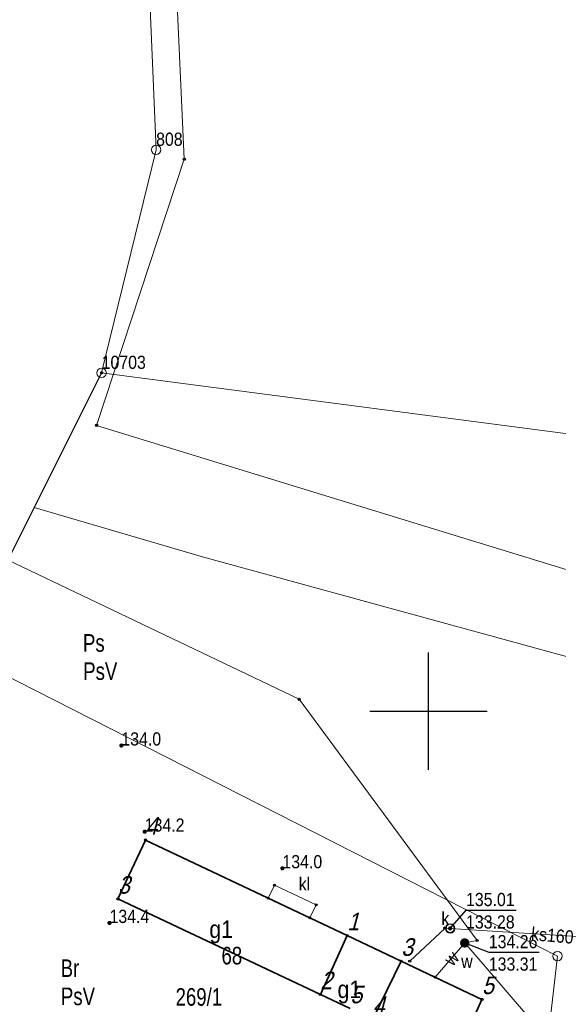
# Model space of a CAD drawing. Header units: metres. Extents: x 5548743 to 5556416, y 5707500 to 5714000.
# Tile 31 of 244: x 5551365 to 5551411, y 5711475 to 5711559. Entities that reach past the tile are written whole.
import ezdxf
from ezdxf.enums import TextEntityAlignment as Align

# ---------------------------------------------------------------- set-up
doc = ezdxf.new("R2010")
doc.units = ezdxf.units.M
doc.linetypes.add('219-1000', pattern=[0])
doc.layers.get('0').update_dxf_attribs({"color": 2, "lineweight": 5})
doc.styles.get("Standard").update_dxf_attribs({"font": 'Working1250', "width": 0.75})
doc.linetypes.add('902-1000', pattern='A,5,0,[1,ksztalty.shx,S=1,R=0,X=0,Y=0],5', length=10)

# ---------------------------------------------------------------- blocks, each defined once
blk = doc.blocks.new('PUNKTBUD')
at = {"color": 0}
blk.add_circle((0, 0), 0.09, dxfattribs=at)
blk = doc.blocks.new('202')
at = {"color": 0, "linetype": 'Continuous', "lineweight": 0}
blk.add_circle((0, 0), 0.4, dxfattribs=at)
blk = doc.blocks.new('US25')
at = {"linetype": 'Continuous', "lineweight": 13}
h = blk.add_hatch(color=0, dxfattribs=at)
edge = h.paths.add_edge_path()
edge.add_arc((0, 0), 0.4, 0, 360)
blk = doc.blocks.new('PW01')
at = {"linetype": 'Continuous', "lineweight": 13}
h = blk.add_hatch(color=0, dxfattribs=at)
edge = h.paths.add_edge_path()
edge.add_arc((0, 0), 0.18, 0, 360)
blk = doc.blocks.new('US15')
at = {"color": 0, "linetype": 'Continuous', "lineweight": 13}
blk.add_circle((0, 0), 0.35, dxfattribs=at)
blk = doc.blocks.new('US22')
at = {"color": 0, "linetype": 'Continuous', "lineweight": 0}
blk.add_circle((0, 0), 0.4, dxfattribs=at)
blk = doc.blocks.new('PIKIETAW1891')
at = {"color": 0}
blk.add_circle((0, 0), 0.09, dxfattribs=at)
blk = doc.blocks.new('RAMKA1000K')
at = {"color": 0}
for p, q in [((195, 500), (205, 500)), ((200, 495), (200, 500)), ((200, 0), (200, 5)), ((195, 0), (205, 0))]:
    blk.add_line(p, q, dxfattribs=at)

msp = doc.modelspace()

# ---------------------------------------------------------------- linework, layer by layer
at = {"layer": '217-kontur klasyfikacyjny', "color": 3, "linetype": 'CONTINUOUS', "lineweight": 18, "flags": 128}
for points in [[(5551376.8, 5711547.83), (5551375.42, 5711580.79)], [(5551372.16, 5711528.82), (5551376.8, 5711547.83)], [(5551366.4, 5711517.36), (5551372.16, 5711528.82)], [(5551360.19, 5711504.98), (5551366.4, 5711517.36)], [(5551366.4, 5711517.36), (5551360.19, 5711504.98)], [(5551380.74, 5711513.14), (5551366.4, 5711517.36)], [(5551418.88, 5711502.7), (5551380.74, 5711513.14)], [(5551411, 5711479.13), (5551360.19, 5711504.98)], [(5551360.19, 5711504.98), (5551411, 5711479.13)], [(5551407.64, 5711450.06), (5551411, 5711479.13)], [(5551411, 5711479.13), (5551407.64, 5711450.06)]]:
    msp.add_lwpolyline(points, dxfattribs=at)
at = {"layer": '218-kontur użytku gruntowego', "color": 3, "linetype": 'CONTINUOUS', "lineweight": 18, "flags": 128}
for points in [[(5551376.8, 5711547.83), (5551375.42, 5711580.79)], [(5551372.16, 5711528.82), (5551376.8, 5711547.83)], [(5551366.4, 5711517.36), (5551372.16, 5711528.82)], [(5551360.19, 5711504.98), (5551366.4, 5711517.36)], [(5551366.4, 5711517.36), (5551360.19, 5711504.98)], [(5551380.74, 5711513.14), (5551366.4, 5711517.36)], [(5551418.88, 5711502.7), (5551380.74, 5711513.14)], [(5551411, 5711479.13), (5551360.19, 5711504.98)], [(5551360.19, 5711504.98), (5551411, 5711479.13)], [(5551407.64, 5711450.06), (5551411, 5711479.13)], [(5551411, 5711479.13), (5551407.64, 5711450.06)]]:
    msp.add_lwpolyline(points, dxfattribs=at)
at = {"layer": '219-działka ewidencyjna', "color": 7, "linetype": '219-1000', "lineweight": 18, "flags": 128}
for points in [[(5551375.42, 5711580.79), (5551376.8, 5711547.83)], [(5551372.16, 5711528.82), (5551376.8, 5711547.83)], [(5551372.16, 5711528.82), (5551360.19, 5711504.98)], [(5551372.16, 5711528.82), (5551418.17, 5711522.79)], [(5551360.19, 5711504.98), (5551411, 5711479.13)], [(5551411, 5711479.13), (5551407.64, 5711450.06)]]:
    msp.add_lwpolyline(points, dxfattribs=at)
at = {"layer": '312-budynek ewidencyjny', "color": 7, "linetype": 'CONTINUOUS', "lineweight": 35, "flags": 128}
for points in [[(5551373.55, 5711484), (5551375.89, 5711489.02)], [(5551375.89, 5711489.02), (5551393.08, 5711480.88)], [(5551390.79, 5711475.86), (5551373.55, 5711484)], [(5551393.08, 5711480.88), (5551390.79, 5711475.86)], [(5551390.79, 5711475.86), (5551393.08, 5711480.88)], [(5551393.08, 5711480.88), (5551397.68, 5711478.7)], [(5551397.68, 5711478.7), (5551395.26, 5711473.75)], [(5551395.26, 5711473.75), (5551397.68, 5711478.7)], [(5551397.68, 5711478.7), (5551404.56, 5711475.44)], [(5551393.34, 5711474.66), (5551390.79, 5711475.86)], [(5551404.56, 5711475.44), (5551402.33, 5711470.42)]]:
    msp.add_lwpolyline(points, dxfattribs=at)
at = {"layer": 'ogrodzenie trwałe', "color": 7, "linetype": '902-1000', "lineweight": 25, "flags": 128}
msp.add_lwpolyline([(5551372.16, 5711528.82), (5551360.19, 5711504.98), (5551348.2, 5711479.76)], dxfattribs=at)
at = {"layer": 'osadnik  szambo', "color": 34, "linetype": 'CONTINUOUS', "lineweight": 18, "flags": 128}
msp.add_lwpolyline([(5551389.9, 5711482.39), (5551386.35, 5711484.06), (5551386.88, 5711485.18), (5551390.43, 5711483.5)], close=True, dxfattribs=at)
at = {"layer": 'przewód kanalizacyjny', "color": 34, "linetype": 'CONTINUOUS', "lineweight": 18, "flags": 128}
for points in [[(5551248.99, 5711626.03), (5551264.5, 5711613.67), (5551273.27, 5711606.28), (5551302.49, 5711596.19), (5551334.97, 5711595.59), (5551372.21, 5711602.16), (5551376.68, 5711602.39), (5551379.2, 5711547.02), (5551371.73, 5711524.35), (5551421.06, 5711509.2), (5551418.45, 5711480.42), (5551415.44, 5711457.21), (5551432.89, 5711435.52), (5551428.39, 5711415), (5551432.87, 5711392.48), (5551435.75, 5711372.47)], [(5551398.4, 5711478.7), (5551401.41, 5711481.52), (5551401.85, 5711481.49), (5551418.45, 5711480.42)]]:
    msp.add_lwpolyline(points, dxfattribs=at)
at = {"layer": 'przewód wodociągowy', "color": 5, "linetype": 'CONTINUOUS', "lineweight": 18, "flags": 128}
for points in [[(5551480.77, 5711401.27), (5551476.97, 5711450.75), (5551447.65, 5711451.64), (5551446.91, 5711451.66), (5551445.16, 5711451.7), (5551427.94, 5711451.91), (5551417.18, 5711450.36), (5551417.17, 5711450.58), (5551416.28, 5711464.79), (5551415.48, 5711465.84), (5551403.09, 5711480.25), (5551404.15, 5711480.46), (5551388.98, 5711501.01), (5551338.01, 5711525.36), (5551334.95, 5711526.78), (5551317.77, 5711533.04), (5551308.62, 5711535.46), (5551308.67, 5711537.37), (5551309.39, 5711546.08), (5551311.94, 5711560.48), (5551310.1, 5711570.58), (5551304.61, 5711576.85), (5551293.52, 5711582.76), (5551287.82, 5711583.9)], [(5551403.09, 5711480.25), (5551400.57, 5711477.33)]]:
    msp.add_lwpolyline(points, dxfattribs=at)
at = {"layer": 'rzedna-Atr2', "color": 7, "flags": 128}
for points in [[(5551401.85, 5711481.49), (5551403.2, 5711483.04), (5551407.483, 5711483.04)], [(5551403.09, 5711480.25), (5551405.14, 5711479.45), (5551409.423, 5711479.45)]]:
    msp.add_lwpolyline(points, dxfattribs=at)

# ---------------------------------------------------------------- block references
at = {"layer": '202-punkt graniczny', "color": 7, "linetype": 'CONTINUOUS', "lineweight": 18}
for p in [(5551376.8, 5711547.83), (5551372.16, 5711528.82), (5551411, 5711479.13)]:
    msp.add_blockref('202', p, dxfattribs=at)
at = {"layer": 'pikieta naturalna', "color": 7, "linetype": 'CONTINUOUS', "lineweight": 13}
for p in [(5551373.84, 5711497.07), (5551375.83, 5711489.73), (5551387.56, 5711486.61), (5551372.83, 5711481.95)]:
    msp.add_blockref('PW01', p, dxfattribs=at)
at = {"layer": 'Punkt budynku', "color": 5, "linetype": 'CONTINUOUS', "lineweight": 13}
for p in [(5551375.89, 5711489.02), (5551373.55, 5711484), (5551393.08, 5711480.88), (5551397.68, 5711478.7), (5551390.79, 5711475.86), (5551404.56, 5711475.44)]:
    msp.add_blockref('PUNKTBUD', p, dxfattribs=at)
at = {"layer": 'Punkt roboczy BDOT GESUT K1', "color": 6, "linetype": 'CONTINUOUS', "lineweight": 18}
for p in [(5551379.2, 5711547.02), (5551372.16, 5711528.82), (5551371.73, 5711524.35), (5551388.98, 5711501.01), (5551373.84, 5711497.07), (5551375.83, 5711489.73), (5551387.56, 5711486.61), (5551386.88, 5711485.18), (5551386.35, 5711484.06), (5551390.43, 5711483.5), (5551372.83, 5711481.95), (5551389.9, 5711482.39), (5551401.41, 5711481.52), (5551401.85, 5711481.49), (5551401.85, 5711481.49), (5551401.85, 5711481.49), (5551403.09, 5711480.25), (5551403.09, 5711480.25), (5551403.09, 5711480.25), (5551404.15, 5711480.46), (5551398.4, 5711478.7), (5551400.57, 5711477.33)]:
    msp.add_blockref('PIKIETAW1891', p, dxfattribs=at)
at = {"layer": 'rzedna', "color": 34, "linetype": 'CONTINUOUS', "lineweight": 18}
msp.add_blockref('PW01', (5551401.85, 5711481.49), dxfattribs=at)
at = {"layer": 'rzedna', "color": 5, "linetype": 'CONTINUOUS', "lineweight": 18}
msp.add_blockref('PW01', (5551403.09, 5711480.25), dxfattribs=at)
at = {"layer": 'studnia kanalizacyjna', "color": 34, "linetype": 'CONTINUOUS', "lineweight": 18}
msp.add_blockref('US15', (5551401.85, 5711481.49), dxfattribs=at)
at = {"layer": 'Wstawianie ramki sekcyjnej z opisem', "color": 7, "linetype": 'CONTINUOUS', "lineweight": 13}
for p in [(5551200, 5711500), (5551200, 5711500), (5551200, 5711500), (5551200, 5711500), (5551200, 5711000), (5551200, 5711000), (5551200, 5711000), (5551200, 5711000)]:
    msp.add_blockref('RAMKA1000K', p, dxfattribs=at)
at = {"layer": 'właz do komory lub kanału - okrągły', "color": 7, "linetype": 'CONTINUOUS', "lineweight": 18}
msp.add_blockref('US22', (5551401.85, 5711481.49), dxfattribs=at)
at = {"layer": 'zasuwa lub zawór', "color": 5, "linetype": 'CONTINUOUS', "lineweight": 18}
msp.add_blockref('US25', (5551403.09, 5711480.25), dxfattribs=at)

# ---------------------------------------------------------------- texts
at = {"layer": '202-punkt graniczny-Atr103', "color": 7, "width": 0.9}
for s, p in [('808', (5551376.8, 5711547.83)), ('808', (5551376.8, 5711547.83)), ('10703', (5551372.16, 5711528.82)), ('10703', (5551372.16, 5711528.82))]:
    msp.add_text(s, height=1.125, dxfattribs=at).set_placement(p, align=Align.BOTTOM_LEFT)
at = {"layer": '209-oznaczenie konturu klasyfikacyjnego', "color": 3, "linetype": 'CONTINUOUS', "lineweight": 18, "width": 0.79}
for p in [(5551370.59, 5711504.16), (5551368.69, 5711476.45)]:
    msp.add_text('PsV', height=1.5, dxfattribs=at).set_placement(p, align=Align.TOP_LEFT)
at = {"layer": '210-oznaczenie konturu użytku gruntowego', "color": 3, "linetype": 'CONTINUOUS', "lineweight": 18, "width": 0.79}
for s, p in [('Ps', (5551370.57, 5711505.06)), ('Br', (5551368.67, 5711477.35))]:
    msp.add_text(s, height=1.5, dxfattribs=at).set_placement(p)
at = {"layer": '211-numer działki ewidencyjnej', "color": 7, "linetype": 'CONTINUOUS', "lineweight": 18, "width": 0.79}
msp.add_text('269/1', height=1.5, dxfattribs=at).set_placement((5551378.46, 5711476.4), align=Align.TOP_LEFT)
at = {"layer": '312-oznaczenie budynku ewidencyjnego', "color": 7, "linetype": 'CONTINUOUS', "lineweight": 18, "width": 0.79}
msp.add_text('68', height=1.5, dxfattribs=at).set_placement((5551382.37, 5711479.92), align=Align.TOP_LEFT)
at = {"layer": '312-oznaczenie budynku ewidencyjnego-Atr117', "color": 7, "width": 0.9}
for p in [(5551382.34, 5711481.42), (5551393.26, 5711476.3)]:
    msp.add_text('g1', height=1.5, dxfattribs=at).set_placement(p, align=Align.MIDDLE_CENTER)
at = {"layer": 'osadnik  szambo-Atr17', "color": 34, "width": 0.9}
msp.add_text('kl', height=1.125, dxfattribs=at).set_placement((5551388.95, 5711484.72))
at = {"layer": 'pikieta naturalna-Atr2', "color": 7, "width": 0.9}
for s, p in [('134.0', (5551373.84, 5711497.07)), ('134.2', (5551375.83, 5711489.73)), ('134.0', (5551387.56, 5711486.61)), ('134.4', (5551372.83, 5711481.95))]:
    msp.add_text(s, height=1.125, dxfattribs=at).set_placement(p)
at = {"layer": 'przewód kanalizacyjny-Atr1', "color": 34, "width": 0.9}
msp.add_text('ks160', height=1.125, rotation=354.999, dxfattribs=at).set_placement((5551408.76, 5711481.05), align=Align.MIDDLE_LEFT)
at = {"layer": 'przewód wodociągowy-Atr1', "color": 5, "width": 0.9}
msp.add_text('w', height=1.125, rotation=47.975, dxfattribs=at).set_placement((5551401.64, 5711478.57), align=Align.MIDDLE_LEFT)
at = {"layer": 'Punkt budynku-Atr104', "color": 5, "oblique": 15, "width": 0.9}
for s, p in [('4', (5551375.89, 5711489.02)), ('3', (5551373.55, 5711484)), ('1', (5551393.08, 5711480.88)), ('3', (5551397.68, 5711478.7)), ('2', (5551390.79, 5711475.86)), ('5', (5551404.56, 5711475.44)), ('5', (5551393.34, 5711474.66)), ('4', (5551395.26, 5711473.75))]:
    msp.add_text(s, height=1.5, dxfattribs=at).set_placement(p, align=Align.BOTTOM_LEFT)
at = {"layer": 'rzedna-Atr2', "color": 34, "width": 0.9}
msp.add_text('135.01', height=1.125, dxfattribs=at).set_placement((5551403.2, 5711483.051), align=Align.BOTTOM_LEFT)
at = {"layer": 'rzedna-Atr2', "color": 5, "width": 0.9}
msp.add_text('134.26', height=1.125, dxfattribs=at).set_placement((5551405.14, 5711479.461), align=Align.BOTTOM_LEFT)
at = {"layer": 'rzedna-Atr3', "color": 34, "width": 0.9}
msp.add_text('133.28', height=1.125, dxfattribs=at).set_placement((5551403.2, 5711481.139), align=Align.BOTTOM_LEFT)
at = {"layer": 'rzedna-Atr3', "color": 5, "width": 0.9}
msp.add_text('133.31', height=1.125, dxfattribs=at).set_placement((5551405.14, 5711477.549), align=Align.BOTTOM_LEFT)
at = {"layer": 'właz do komory lub kanału - okrągły-Atr17', "color": 7, "width": 0.9}
msp.add_text('k', height=1.125, dxfattribs=at).set_placement((5551401.1, 5711482.33), align=Align.MIDDLE_LEFT)
at = {"layer": 'zasuwa lub zawór-Atr17', "color": 5, "width": 0.9}
msp.add_text('w', height=1.125, dxfattribs=at).set_placement((5551402.79, 5711478.68), align=Align.MIDDLE_LEFT)

doc.saveas('drawing.dxf')
